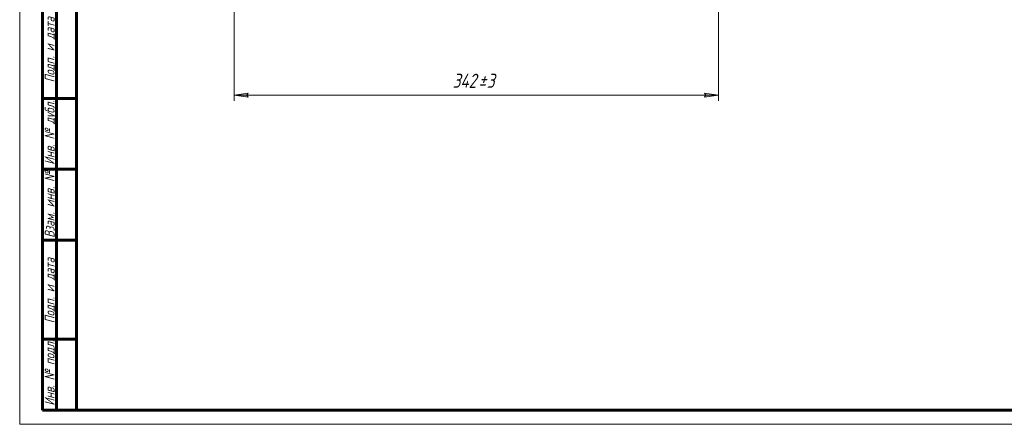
# Model space of a CAD drawing. Header units: millimetres. Extents: x 0 to 594, y 0 to 420.
# Tile 1 of 22: x 0 to 348, y 0 to 143. Entities that reach past the tile are written whole.
import ezdxf

# ---------------------------------------------------------------- set-up
doc = ezdxf.new("R2010")
doc.units = ezdxf.units.MM
doc.linetypes.add('K5LT_BASIC', pattern=[0])
doc.linetypes.add('K5LT_THIN', pattern=[0])
doc.layers.add('Системный слой', color=7, linetype='Continuous')
doc.layers.add('Системный слой (1)', color=7, linetype='Continuous', true_color=0x6c6c6c)
doc.styles.add('KDIMTEXTSTYLE', font='GOST_AU.SHX', dxfattribs={"width": 0.96, "oblique": 15, "height": 5})
doc.styles.add('KTEXTSTYLE', font='GOST_AU.SHX', dxfattribs={"width": 0.96, "height": 5})
doc.dimstyles.new('KDIMSTYLE (0.50)', dxfattribs={"dimtxt": 5, "dimasz": 1, "dimexe": 2, "dimexo": 0, "dimgap": 1, "dimtad": 1, "dimlfac": 2, "dimtxsty": 'KDIMTEXTSTYLE', "dimsah": 1, "dimcen": 0, "dimdle": 1, "dimadec": 0, "dimazin": 0, "dimtfac": 0.667, "dimtmove": 0, "dimatfit": 3, "dimfxl": 1, "dimtvp": 1, "dimtolj": 1, "dimtzin": 0, "dimarcsym": 0})

# ---------------------------------------------------------------- blocks, each defined once
blk = doc.blocks.new('D0')
at = {"layer": 'Системный слой (1)'}
for points in [[(80.2, 116.13), (80.7, 116.79), (75.7, 116.13), (80.7, 115.47)], [(241.7, 115.47), (246.7, 116.13), (241.7, 116.79), (242.2, 116.13)]]:
    blk.add_hatch(color=7, dxfattribs=at).paths.add_polyline_path(points)
at = {"layer": 'Системный слой (1)', "color": 7, "linetype": 'K5LT_THIN', "lineweight": 18}
for p, q in [((75.7, 162.04), (75.7, 114.13)), ((246.7, 162.04), (246.7, 114.13)), ((75.7, 116.13), (80.7, 116.79)), ((80.7, 115.47), (75.7, 116.13)), ((80.7, 116.79), (80.2, 116.13)), ((80.2, 116.13), (80.7, 115.47)), ((242.2, 116.13), (241.7, 116.79)), ((241.7, 116.79), (246.7, 116.13)), ((246.7, 116.13), (241.7, 115.47)), ((241.7, 115.47), (242.2, 116.13))]:
    blk.add_line(p, q, dxfattribs=at)
blk.add_wipeout([(152.82, 117.13), (152.82, 124.51), (168.92, 124.51), (168.92, 117.13)]).dxf.layer = 'Системный слой (1)'
blk.add_line((75.7, 116.13), (246.7, 116.13), dxfattribs=at)
at = {"layer": 'Системный слой (1)', "color": 7, "char_height": 5, "attachment_point": 1, "style": 'KTEXTSTYLE'}
for s, insert in [('\\H5.0;\\W1.000;\\Q15;\\Q15;\\W0.965;342', (152.82, 123.72)), ('\\H5.0;\\W1.000;\\Q15;\\Q15;\\W0.965;±', (161.95, 123.72)), ('\\H5.0;\\W1.000;\\Q15;\\Q15;\\W0.965;3', (164.86, 123.72))]:
    blk.add_mtext(s, dxfattribs=dict(at, insert=insert))
blk = doc.blocks.new('KDIMARROW_01')
at = {"layer": 'Системный слой'}
blk.add_hatch(color=0, dxfattribs=at).paths.add_polyline_path([(0, 0), (-5, 0.66), (-4.5, 0), (-5, -0.66)])
at = {"layer": 'Системный слой', "color": 0, "linetype": 'K5LT_THIN', "lineweight": 18}
for p, q in [((-4.5, 0), (-5, 0.66)), ((-5, 0.66), (0, 0)), ((0, 0), (-5, -0.66)), ((-5, -0.66), (-4.5, 0))]:
    blk.add_line(p, q, dxfattribs=at)
at = {"layer": 'Системный слой (1)', "color": 0, "linetype": 'K5LT_THIN', "lineweight": 18}
blk.add_line((455.81, 208.04), (455.31, 208.04), dxfattribs=at)
blk = doc.blocks.new('U51')
at = {"color": 7, "linetype": 'K5LT_THIN', "lineweight": 18}
for p, q in [((0, 0), (0, 420)), ((594, 0), (0, 0))]:
    blk.add_line(p, q, dxfattribs=at)
at = {"color": 150, "linetype": 'K5LT_BASIC', "lineweight": 60, "true_color": 0x0080ff}
for p, q in [((20, 5), (20, 415)), ((8, 5), (8, 150)), ((13, 5), (13, 150)), ((20, 115), (8, 115)), ((20, 90), (8, 90)), ((20, 65), (8, 65)), ((20, 30), (8, 30)), ((20, 5), (8, 5)), ((589, 5), (20, 5))]:
    blk.add_line(p, q, dxfattribs=at)
at = {"color": 7, "char_height": 3.5, "attachment_point": 1, "rotation": 90, "style": 'KTEXTSTYLE'}
for s, insert in [('\\H5.0;\\W1.000;\\Q15;\\Q15;\\W0.965;\\H3.50;Подп. и дата', (8.82, 120.66)), ('\\H5.0;\\W1.000;\\Q15;\\Q15;\\W0.965;\\H3.50;Инв. № дубл.', (8.82, 91.57)), ('\\H5.0;\\W1.000;\\Q15;\\Q15;\\W0.965;\\H3.50;Взам. инв. №', (8.82, 65.8)), ('\\H5.0;\\W1.000;\\Q15;\\Q15;\\W0.965;\\H3.50;Подп. и дата', (8.82, 35.66)), ('\\H5.0;\\W1.000;\\Q15;\\Q15;\\W0.965;\\H3.50;Инв. № подл.', (8.82, 6.57))]:
    blk.add_mtext(s, dxfattribs=dict(at, insert=insert))

msp = doc.modelspace()

# ---------------------------------------------------------------- dimensions: what is measured, and where the dimension line sits
at = {"layer": 'Системный слой (1)', "color": 7}
dim = msp.add_linear_dim(base=(75.7036, 116.1286), p1=(246.7036, 162.0392), p2=(75.7036, 162.0392), dimstyle='KDIMSTYLE (0.50)', override={"dimexo": 0, "dimpost": '\\H5.0;\\W0.965;\\Q15;<>', "dimblk1": 'KDIMARROW_01', "dimblk2": 'KDIMARROW_01', "dimse1": 0, "dimse2": 0, "dimclrt": 7, "dimtol": 1, "dimtp": 3, "dimtm": 3, "dimtdec": 5, "dimtolj": 1}, dxfattribs=at)
dim.commit()
dim.dimension.update_dxf_attribs({"geometry": 'D0', "text_midpoint": (161.2036, 116.1286), "dimtype": 160})

# ---------------------------------------------------------------- next in the draw order: block references
msp.add_blockref('U51', (0, 0))

doc.saveas('drawing.dxf')
